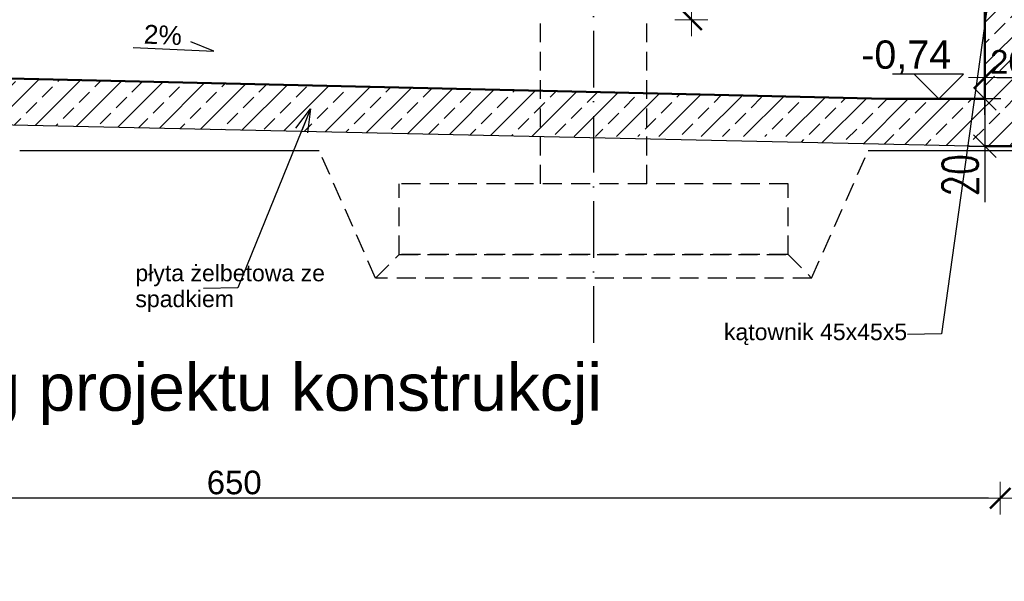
# Model space of a CAD drawing. Extents: x 5703 to 11842, y -4896 to -230.
# Tile 6 of 28: x 7083 to 7500, y -4896 to -4658. Entities that reach past the tile are written whole.
import ezdxf

# ---------------------------------------------------------------- set-up
doc = ezdxf.new("R2010")
doc.units = 0
doc.header["$LTSCALE"] = 2
doc.linetypes.add('ACAD_ISO10W100', pattern=[18, 12, -3, 0, -3])
doc.linetypes.add('JIS_02_2.0', pattern=[3, 2, -1])
for name, color, linetype in [('05-tekst', 7, 'Continuous'), ('2D- Siatka Modularna', 81, 'ACAD_ISO10W100'), ('_opis', 7, 'Continuous'), ('Budowlane - Opisy', 7, 'Continuous'), ('Budowlane - Wylewka betonowa', 7, 'Continuous'), ('Wymiarowanie - Poziomy', 7, 'Continuous')]:
    doc.layers.add(name, color=color, linetype=linetype)
for name, color, linetype, lineweight in [('a___przekrojowa___0.5', 7, 'Continuous', 50), ('a___widokowa_0.25', 7, 'Continuous', 25), ('a___wymiary', 7, 'Continuous', 18)]:
    doc.layers.add(name, color=color, linetype=linetype, lineweight=lineweight)
doc.styles.add('1-50', font='arial.ttf', dxfattribs={"height": 100})
doc.styles.add('dwg_wymiary 50', font='romans.shx', dxfattribs={"width": 0.7, "height": 15})
doc.styles.add('GENERATED_STYLE_2', font='ARIAL.TTF')
doc.styles.get("Standard").update_dxf_attribs({"font": 'arial.ttf'})
doc.dimstyles.new('1-50', dxfattribs={"dimtxt": 15, "dimasz": 0.8, "dimexe": 1.25, "dimexo": 0.625, "dimgap": 3, "dimtad": 1, "dimdec": 0, "dimrnd": 0.5, "dimtxsty": 'dwg_wymiary 50', "dimblk": 'dwg_dimtick', "dimcen": 8, "dimse1": 1, "dimse2": 1, "dimclrd": 7, "dimclrt": 7, "dimadec": 0, "dimazin": 0, "dimtfac": 1, "dimtdec": 0, "dimtmove": 0, "dimatfit": 3, "dimldrblk": 'DOT', "dimfxl": 1.25, "dimarcsym": 0})
doc.dimstyles.new('1_50', dxfattribs={"dimtxt": 10, "dimasz": 5, "dimexe": 1.25, "dimexo": 0.625, "dimgap": 1.5, "dimtad": 1, "dimdec": 3, "dimrnd": 0.5, "dimdsep": 46, "dimtxsty": 'Standard', "dimblk": 'znacznik', "dimcen": 1.5, "dimse1": 1, "dimse2": 1, "dimclrd": 256, "dimclrt": 256, "dimazin": 0, "dimtfac": 1, "dimtdec": 3, "dimtmove": 0, "dimatfit": 3, "dimldrblk": 'znacznik', "dimfxl": 1, "dimarcsym": 0})
doc.dimstyles.new('GENERATED_STYLE__61', dxfattribs={"dimtxt": 0.18, "dimasz": 4.56, "dimexe": 0.18, "dimexo": 0.0625, "dimgap": 0.09, "dimtad": 0, "dimtih": 1, "dimtoh": 1, "dimdec": 4, "dimzin": 0, "dimdsep": 46, "dimtxsty": 'Standard', "dimcen": 0.09, "dimadec": 0, "dimazin": 0, "dimtfac": 1, "dimtdec": 4, "dimtmove": 0, "dimatfit": 3, "dimldrblk": 'ARROWHEAD_3', "dimfxl": 1, "dimtolj": 1, "dimtzin": 0, "dimarcsym": 0})

# ---------------------------------------------------------------- blocks, each defined once
blk = doc.blocks.new('ARROWHEAD_3')
at = {"linetype": 'Continuous'}
blk.add_line((0, 0), (-1, 0), dxfattribs=at)
at = {"linetype": 'Continuous', "flags": 128}
blk.add_lwpolyline([(-1, 0.2679), (0, 0), (-1, -0.2679)], dxfattribs=at)
blk = doc.blocks.new('znacznik')
at = {"layer": 'a___wymiary'}
for p, q in [((0, 1.394), (0, -1.394)), ((1.394, 0), (-1.394, 0))]:
    blk.add_line(p, q, dxfattribs=at)
at = {"layer": 'a___wymiary', "const_width": 0.2}
blk.add_lwpolyline([(0.876, 0.876), (-0.876, -0.876)], dxfattribs=at)
blk = doc.blocks.new('*D252')
at = {"layer": 'a___wymiary', "lineweight": -2}
for p, q in [((7367.52, -4627.6), (7367.52, -4582.69)), ((7367.52, -4653), (7367.52, -4632.6))]:
    blk.add_line(p, q, dxfattribs=at)
at = {"layer": 'Defpoints', "color": 0}
for p in [(7354.87, -4627.6), (7367.52, -4627.6), (7348.54, -4658)]:
    blk.add_point(p, dxfattribs=at)
at = {"layer": 'a___wymiary', "lineweight": -2, "xscale": 5, "yscale": 5, "zscale": 5}
for p, rotation in [((7367.52, -4627.6), 90), ((7367.52, -4658), 270)]:
    blk.add_blockref('znacznik', p, dxfattribs=dict(at, rotation=rotation))
at = {"layer": 'a___wymiary', "insert": (7360.92, -4597.21), "char_height": 10, "attachment_point": 5, "rotation": 90}
blk.add_mtext('30.5', dxfattribs=at)
blk = doc.blocks.new('*D4141')
at = {"layer": 'a___wymiary', "lineweight": -2}
blk.add_line((7493.54, -4860.98), (6853.54, -4860.98), dxfattribs=at)
at = {"layer": 'Defpoints', "color": 0}
for p in [(6848.54, -4860.98), (6848.54, -4896.22), (7498.54, -4896.22)]:
    blk.add_point(p, dxfattribs=at)
at = {"layer": 'a___wymiary', "lineweight": -2, "xscale": 5, "yscale": 5, "zscale": 5, "rotation": 180}
blk.add_blockref('znacznik', (6848.54, -4860.98), dxfattribs=at)
at = {"layer": 'a___wymiary', "lineweight": -2, "xscale": 5, "yscale": 5, "zscale": 5}
blk.add_blockref('znacznik', (7498.54, -4860.98), dxfattribs=at)
at = {"layer": 'a___wymiary', "insert": (7173.54, -4854.37), "char_height": 10, "attachment_point": 5}
blk.add_mtext('650', dxfattribs=at)
blk = doc.blocks.new('*D4942')
at = {"layer": 'a___wymiary', "lineweight": -2}
blk.add_line((7497.04, -4682.53), (7507.04, -4682.53), dxfattribs=at)
at = {"layer": 'Defpoints', "color": 0}
for p in [(7512.04, -4670.82), (7492.04, -4674.94), (7512.04, -4682.53)]:
    blk.add_point(p, dxfattribs=at)
at = {"layer": 'a___wymiary', "linetype": 'ByBlock', "lineweight": -2, "xscale": 5, "yscale": 5, "zscale": 5, "rotation": 180}
blk.add_blockref('znacznik', (7492.04, -4682.53), dxfattribs=at)
at = {"layer": 'a___wymiary', "linetype": 'ByBlock', "lineweight": -2, "xscale": 5, "yscale": 5, "zscale": 5}
blk.add_blockref('znacznik', (7512.04, -4682.53), dxfattribs=at)
at = {"layer": 'a___wymiary', "insert": (7502.04, -4675.92), "char_height": 10, "attachment_point": 5}
blk.add_mtext('20', dxfattribs=at)
blk = doc.blocks.new('dwg_dimtick')
for p, q in [((-6.01, -6.01), (6.01, 6.01)), ((0, -8.5), (0, 8.5)), ((-8.5, 0), (8.5, 0))]:
    blk.add_line(p, q)
blk = doc.blocks.new('*D5539')
at = {"layer": '_opis', "color": 7, "lineweight": -2}
for p, q in [((7492.04, -4692.4), (7492.04, -4710.8)), ((7492.04, -4711.6), (7492.04, -4735.41))]:
    blk.add_line(p, q, dxfattribs=at)
at = {"layer": 'Defpoints', "color": 0}
for p in [(7492.04, -4691.6), (7492.04, -4711.6), (7492.04, -4711.6)]:
    blk.add_point(p, dxfattribs=at)
at = {"layer": '_opis', "color": 7, "lineweight": -2, "xscale": 0.8, "yscale": 0.8, "zscale": 0.8}
for p, rotation in [((7492.04, -4691.6), 90.00001163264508), ((7492.04, -4711.6), 270.0000116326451)]:
    blk.add_blockref('dwg_dimtick', p, dxfattribs=dict(at, rotation=rotation))
at = {"layer": '_opis', "color": 7, "insert": (7481.54, -4723.9), "char_height": 15, "attachment_point": 5, "rotation": 90, "style": 'dwg_wymiary 50'}
blk.add_mtext('20', dxfattribs=at)
blk = doc.blocks.new('_Dot')
at = {"color": 0, "linetype": 'ByBlock', "lineweight": -2}
blk.add_line((-0.5, 0), (-1, 0), dxfattribs=at)
at = {"color": 0, "linetype": 'ByBlock', "const_width": 0.5}
blk.add_lwpolyline([(-0.25, 0, 1), (0.25, 0, 1)], format="xyb", close=True, dxfattribs=at)

msp = doc.modelspace()

# ---------------------------------------------------------------- hatches: boundary and pattern name
at = {"layer": '_opis', "transparency": 33554687}
h = msp.add_hatch(dxfattribs=at)
h.set_pattern_fill('ANSI33-Metric', color=256, scale=2)
h.set_pattern_definition([(45, (-14804.122, 9235.199), (-8.980256, 8.980256), []), (45, (-14795.142, 9235.199), (-8.980256, 8.980256), [6.35, -3.175])])
h.paths.add_polyline_path([(6966.0421, -4700.1552), (6966.0421, -4680.3064), (6943.5421, -4679.7862), (6943.5421, -4699.6657)])
h.paths.add_polyline_path([(6988.5421, -4700.6448), (6988.5421, -4680.8266), (6966.0421, -4680.3064), (6966.0421, -4700.1552)])
h.paths.add_polyline_path([(7303.5421, -4688.1093), (6988.5421, -4680.8266), (6988.5421, -4700.6448), (7303.5421, -4707.4983)])
h.paths.add_polyline_path([(7326.0421, -4707.5996), (7326.0421, -4688.6321), (7322.8681, -4688.5561), (7303.5421, -4688.1093), (7303.5421, -4707.4983), (7308.1968, -4707.5996)])
h.paths.add_polyline_path([(7348.5421, -4707.5996), (7348.5421, -4689.1706), (7326.0421, -4688.6321), (7326.0421, -4707.5996)])
h.paths.add_polyline_path([(7484.7787, -4711.4416), (7487.5454, -4691.5996), (7482.9116, -4691.5996), (7450.042, -4691.5996), (7348.5421, -4689.1706), (7348.5421, -4707.5996), (7408.5421, -4707.5996), (7408.5421, -4709.7829)])
h.paths.add_polyline_path([(7512.042, -4711.5996), (7512.042, -4662.3996), (7512.042, -4651.0996), (7512.042, -4650.8996), (7507.042, -4650.9996), (7637.4735, -4650.9996), (7637.4735, -4628.791), (7624.5998, -4629.0485), (7596.0421, -4629.6196), (7531.3817, -4630.9128), (7498.542, -4631.0983), (7498.5421, -4631.1096), (7498.5421, -4636.5996), (7496.542, -4636.5996), (7495.2146, -4636.5996), (7492.042, -4659.3516), (7492.042, -4691.5996), (7487.5454, -4691.5996), (7484.7787, -4711.4416), (7492.042, -4711.5996)])
h.paths.add_polyline_path([(7686.0421, -4643.9902), (7686.0421, -4627.8196), (7637.4735, -4628.791), (7637.4735, -4650.9996), (7680.0326, -4650.9996), (7680.0326, -4649.9996)])
h.paths.add_polyline_path([(7693.0308, -4650.9996), (7693.0314, -4639.9996), (7690.0326, -4639.9996), (7686.0421, -4643.9902), (7686.0421, -4650.9996)])

# ---------------------------------------------------------------- linework, layer by layer
at = {"layer": '2D- Siatka Modularna'}
msp.add_line((7326.0421, -3976.8569), (7326.0421, -4796.4517), dxfattribs=at)
at = {"layer": 'a___przekrojowa___0.5'}
for p, q in [((7492.042, -4691.5996), (7492.042, -4645.9996)), ((7322.8681, -4688.5561), (6855.0421, -4677.7401)), ((7450.042, -4691.5996), (7322.8681, -4688.5561)), ((7482.9116, -4691.5996), (7450.042, -4691.5996)), ((7492.042, -4691.5996), (7482.9116, -4691.5996)), ((7512.042, -4711.5996), (7492.042, -4711.5996))]:
    msp.add_line(p, q, dxfattribs=at)
at = {"layer": 'a___widokowa_0.25', "linetype": 'JIS_02_2.0', "ltscale": 2}
for p, q in [((7303.5421, -4727.5996), (7303.5421, -4657.9996)), ((7348.5421, -4727.5996), (7348.5421, -4657.9996)), ((7233.542, -4767.5996), (7209.5643, -4713.5996)), ((7418.542, -4767.5996), (7442.5198, -4713.5996)), ((7408.5421, -4727.5996), (7243.5421, -4727.5996)), ((7243.5421, -4757.5996), (7243.5421, -4727.5996)), ((7408.5421, -4757.5996), (7408.5421, -4727.5996)), ((7233.542, -4767.5996), (7243.542, -4757.5996)), ((7243.542, -4757.5996), (7408.542, -4757.5996)), ((7408.5421, -4757.5996), (7243.5421, -4757.5996)), ((7408.542, -4757.5996), (7418.542, -4767.5996)), ((7418.542, -4767.5996), (7233.542, -4767.5996))]:
    msp.add_line(p, q, dxfattribs=at)
at = {"layer": 'a___widokowa_0.25'}
for p, q in [((7209.5643, -4713.5996), (7082.5198, -4713.5996)), ((7527.042, -4713.5996), (7442.5198, -4713.5996))]:
    msp.add_line(p, q, dxfattribs=at)
at = {"layer": 'Budowlane - Wylewka betonowa'}
msp.add_line((6855.0421, -4697.7401), (7492.042, -4711.5996), dxfattribs=at)
at = {"layer": 'Wymiarowanie - Poziomy'}
for p, q in [((7130.6642, -4669.7847), (7164.8211, -4671.282)), ((7164.8211, -4671.282), (7155.0871, -4667.395)), ((7482.914, -4681.1571), (7452.7817, -4681.1571)), ((7472.4715, -4691.5996), (7462.029, -4681.1571)), ((7482.914, -4681.1571), (7472.4715, -4691.5996))]:
    msp.add_line(p, q, dxfattribs=at)

# ---------------------------------------------------------------- texts
at = {"layer": '05-tekst', "insert": (6893.2623, -4803.8957), "char_height": 20, "width": 649.916448, "attachment_point": 1, "style": '1-50'}
msp.add_mtext('fundamenty wg projektu konstrukcji ', dxfattribs=at)
at = {"layer": 'Budowlane - Opisy', "char_height": 7.000002, "width": 81.851361, "line_spacing_factor": 0.93983, "style": 'GENERATED_STYLE_2'}
for s, insert, attachment_point in [('płyta żelbetowa ze spadkiem', (7131.6085, -4772.0025), 4), ('kątownik 45x45x5', (7459.0467, -4791.4923), 6)]:
    msp.add_mtext(s, dxfattribs=dict(at, insert=insert, attachment_point=attachment_point))
at = {"layer": 'Wymiarowanie - Poziomy', "style": 'GENERATED_STYLE_2'}
msp.add_text('2%', height=8, rotation=357.490064, dxfattribs=at).set_placement((7135.0431, -4668.0943))
msp.add_text('-0,74', height=12, dxfattribs=at).set_placement((7439.546, -4678.8051))

# ---------------------------------------------------------------- dimensions: what is measured, and where the dimension line sits
at = {"layer": '_opis'}
dim = msp.add_aligned_dim(p1=(7492.042, -4691.5996), p2=(7492.042, -4711.5996), distance=0, dimstyle='1-50', dxfattribs=at)
dim.commit()
dim.dimension.update_dxf_attribs({"geometry": '*D5539', "text_midpoint": (7481.542, -4723.9046)})
at = {"layer": 'a___wymiary'}
dim = msp.add_linear_dim(base=(7367.525, -4627.5996), p1=(7348.5421, -4657.9996), p2=(7354.8727, -4627.5996), angle=90, dimstyle='1_50', override={"dimtmove": 1}, dxfattribs=at)
dim.commit()
dim.dimension.update_dxf_attribs({"geometry": '*D252', "text_midpoint": (7367.525, -4597.2118), "dimtype": 160})
for base, p1, p2, override, picture, middle in [((7512.042, -4682.5296), (7492.042, -4674.9428), (7512.042, -4670.8189), {"dimtxt": 10}, '*D4942', (7502.042, -4675.9239)), ((6848.5421, -4860.9789), (7498.5421, -4896.2246), (6848.5421, -4896.2246), {"dimtxt": 10, "dimtmove": 1}, '*D4141', (7173.5421, -4854.3739))]:
    dim = msp.add_linear_dim(base=base, p1=p1, p2=p2, dimstyle='1_50', override=override, dxfattribs=at)
    dim.commit()
    dim.dimension.update_dxf_attribs({"geometry": picture, "text_midpoint": middle})

# ---------------------------------------------------------------- leaders
at = {"layer": 'Budowlane - Opisy', "annotation_type": 0, "has_hookline": 1, "hookline_direction": 1, "text_width": 76.615}
msp.add_leader([(7495.842, -4632.0996), (7473.6443, -4791.2923), (7459.1367, -4791.4923)], dimstyle='GENERATED_STYLE__61', override={"dimasz": 10}, dxfattribs=at)
at = {"layer": 'Budowlane - Opisy'}
msp.add_leader([(7205.9675, -4695.7666), (7175.0732, -4771.8025), (7160.5656, -4772.0025)], dimstyle='GENERATED_STYLE__61', override={"dimasz": 10}, dxfattribs=at)

doc.saveas('drawing.dxf')
